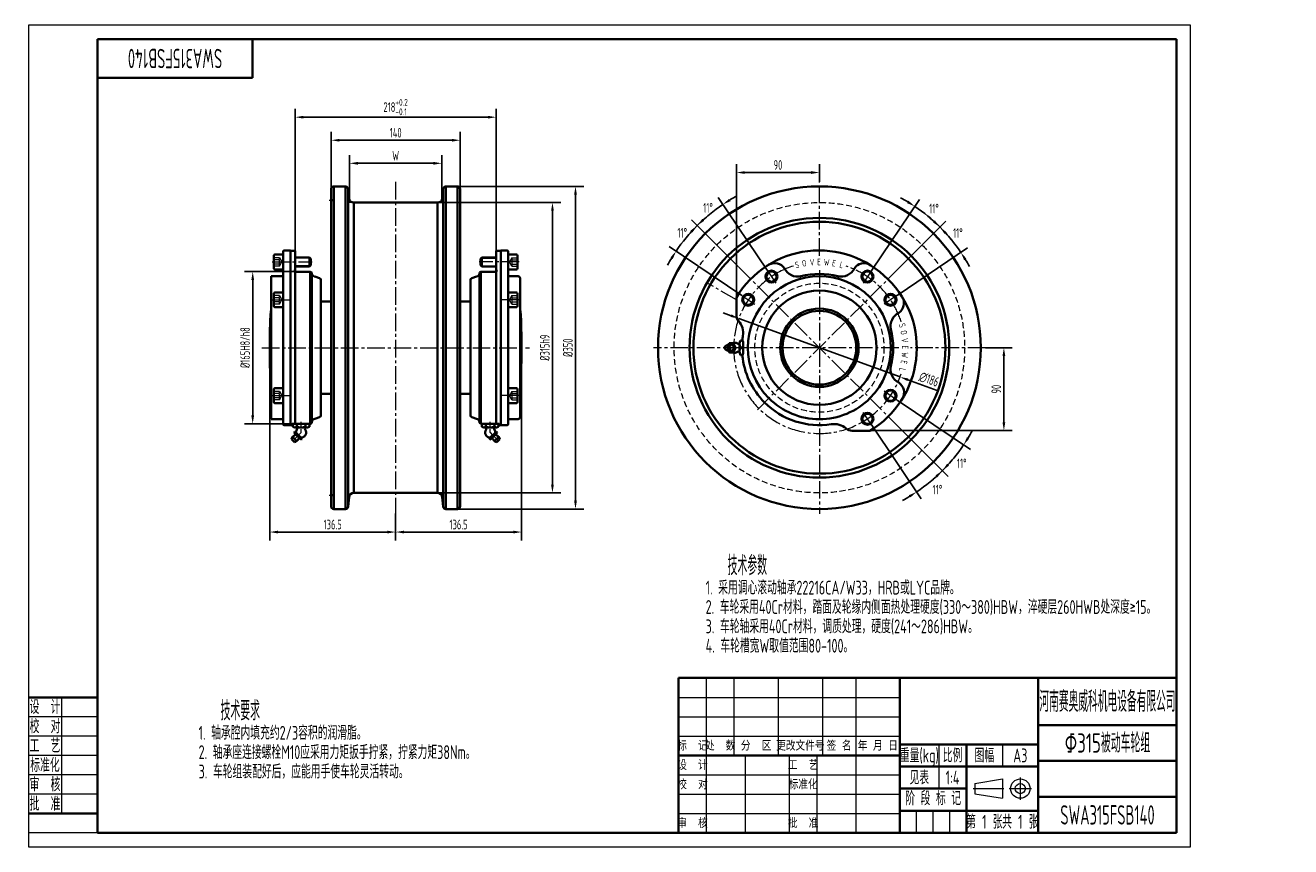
# Model space of a CAD drawing. Header units: millimetres. Extents: x -3 to 1369, y 0 to 891.
import ezdxf
from ezdxf.enums import TextEntityAlignment as Align

# ---------------------------------------------------------------- set-up
doc = ezdxf.new("R2010")
doc.units = ezdxf.units.MM
doc.linetypes.add('CENTER2', pattern=[28.575, 19.05, -3.175, 3.175, -3.175])
doc.linetypes.add('DASHED2', pattern=[9.525, 6.35, -3.175])
doc.layers.get('Defpoints').update_dxf_attribs({"lineweight": 18})
for name, color, linetype, lineweight in [('01.1', 1, 'Continuous', 18), ('01.2', 7, 'Continuous', 35), ('01.T', 3, 'Continuous', 18), ('02.1', 2, 'DASHED2', 18), ('04.1', 4, 'CENTER2', 18)]:
    doc.layers.add(name, color=color, linetype=linetype, lineweight=lineweight)
doc.styles.get("Standard").update_dxf_attribs({"font": 'isocp.shx', "width": 0.707, "bigfont": 'gbcbig.shx'})
doc.dimstyles.new('Tech_3', dxfattribs={"dimscale": 3, "dimtxt": 3.5, "dimasz": 3, "dimexe": 3, "dimexo": 0, "dimgap": 1, "dimtad": 1, "dimdec": 3, "dimdsep": 46, "dimtxsty": 'Standard', "dimcen": 0, "dimclrd": 1, "dimclre": 1, "dimclrt": 3, "dimazin": 2, "dimtfac": 1, "dimtdec": 3, "dimtmove": 0, "dimatfit": 0, "dimfxl": 0, "dimarcsym": 0})
doc.dimstyles.new('Tech_3$2', dxfattribs={"dimscale": 3, "dimtxt": 3.5, "dimasz": 3, "dimexe": 3, "dimexo": 0, "dimgap": 1, "dimtad": 1, "dimtih": 1, "dimtoh": 1, "dimdec": 3, "dimdsep": 46, "dimtxsty": 'Standard', "dimcen": 0, "dimclrd": 1, "dimclre": 1, "dimclrt": 3, "dimazin": 2, "dimtfac": 1, "dimtdec": 3, "dimtmove": 0, "dimatfit": 0, "dimfxl": 0, "dimarcsym": 0})

# ---------------------------------------------------------------- blocks, each defined once
blk = doc.blocks.new('A$C378E2D00')
at = {"layer": '01.1'}
for p, q in [((0, 297), (0, 0)), ((420, 297), (0, 297)), ((420, 0), (420, 297)), ((12, 54), (12, 12)), ((25, 47), (0, 47)), ((25, 40), (0, 40)), ((25, 33), (0, 33)), ((25, 26), (0, 26)), ((25, 19), (0, 19)), ((25, 5), (0, 5)), ((0, 0), (420, 0))]:
    blk.add_line(p, q, dxfattribs=at)
at = {"layer": '01.2'}
for p, q in [((415, 292), (25, 292)), ((25, 292), (25, 5)), ((81, 292), (81, 278)), ((415, 5), (415, 292)), ((81, 278), (25, 278)), ((25, 54), (0, 54)), ((25, 12), (0, 12)), ((25, 5), (415, 5))]:
    blk.add_line(p, q, dxfattribs=at)
at = {"layer": '01.T', "width": 0.707}
for s, p in [('设  计', (6, 50.5)), ('校  对', (6, 43.5)), ('工  艺', (6, 36.5)), ('标准化', (6, 29.5)), ('审  核', (6, 22.5)), ('批  准', (6, 15.5))]:
    blk.add_text(s, height=5, dxfattribs=at).set_placement(p, align=Align.MIDDLE_CENTER)
blk = doc.blocks.new('A$C6AAB7862')
at = {"layer": '01.1'}
for p, q in [((-16.5, 1.83), (-6.5, 3.5)), ((-16.5, 1.83), (-16.5, -1.83)), ((-6.5, 3.5), (-6.5, -3.5)), ((-16.5, -1.83), (-6.5, -3.5))]:
    blk.add_line(p, q, dxfattribs=at)
for radius in [3.5, 1.83]:
    blk.add_circle((0, 0), radius, dxfattribs=at)
at = {"layer": '04.1'}
for p, q in [((-17, 0), (-6, 0)), ((-4, 0), (4, 0)), ((0, 4), (0, -4))]:
    blk.add_line(p, q, dxfattribs=at)
blk = doc.blocks.new('A$C4369553E')
at = {"layer": '01.1'}
for p, q in [((-170, 56), (-170, 28)), ((-160, 56), (-160, 28)), ((-144, 56), (-144, 28)), ((-128, 56), (-128, 28)), ((-116, 56), (-116, 0)), ((-180, 49), (-100, 49)), ((-180, 42), (-100, 42)), ((-180, 35), (-100, 35)), ((-170, 28), (-170, 0)), ((-156, 28), (-156, 0)), ((-140, 28), (-140, 0)), ((-130, 28), (-130, 0)), ((-86, 32), (-86, 16)), ((-63, 32), (-63, 24)), ((-180, 21), (-100, 21)), ((-180, 14), (-100, 14)), ((-180, 7), (-100, 7)), ((-94, 0), (-94, 8)), ((-88, 0), (-88, 8)), ((-82, 0), (-82, 8))]:
    blk.add_line(p, q, dxfattribs=at)
at = {"layer": '01.2'}
for p, q in [((-180, 56), (-180, 0)), ((-180, 56), (0, 56)), ((-100, 0), (-100, 56)), ((-50, 0), (-50, 56)), ((0, 56), (0, 0)), ((-50, 39), (0, 39)), ((-180, 28), (-100, 28)), ((-100, 32), (-50, 32)), ((-76, 0), (-76, 32)), ((-100, 24), (-50, 24)), ((-50, 26), (0, 26)), ((-100, 16), (-76, 16)), ((-50, 13), (0, 13)), ((-100, 8), (-50, 8)), ((-180, 0), (0, 0))]:
    blk.add_line(p, q, dxfattribs=at)
blk.add_blockref('A$C6AAB7862', (-56.5, 16), dxfattribs=at)
at = {"layer": '01.T'}
for s, height, width, p in [('河南赛奥威科机电设备有限公司', 7.5, 0.625, (-25, 47.5)), ('重量(kg)', 5, 0.707, (-93, 28)), ('比例', 5, 0.707, (-81, 28)), ('图幅', 5, 0.707, (-69.5, 28)), ('A3', 5, 0.707, (-56.5, 28)), ('阶 段 标 记', 5, 0.707, (-88, 12.5)), ('第   张', 5, 0.707, (-69.5, 4)), ('共   张', 5, 0.707, (-56.5, 4))]:
    blk.add_text(s, height=height, dxfattribs=dict(at, width=width)).set_placement(p, align=Align.MIDDLE_CENTER)
for s, p in [('标  记', (-175, 31.5)), ('处  数', (-165, 31.5)), ('分  区', (-152, 31.5)), ('更改文件号', (-136, 31.5)), ('签 名', (-122, 31.5)), ('年 月 日', (-108, 31.5)), ('设  计', (-175, 24.5)), ('工  艺', (-135, 24.5)), ('校  对', (-175, 17.5)), ('标准化', (-135, 17.5)), ('审  核', (-175, 3.5)), ('批  准', (-135, 3.5))]:
    blk.add_text(s, height=3.5, dxfattribs=at).set_placement(p, align=Align.MIDDLE_CENTER)
blk = doc.blocks.new('*D116')
at = {"layer": '01.1', "color": 1, "lineweight": -2}
for p, q in [((328.2, 713.3), (328.2, 775.3)), ((468.2, 713.3), (468.2, 775.3)), ((337.2, 766.3), (459.2, 766.3))]:
    blk.add_line(p, q, dxfattribs=at)
at = {"layer": '01.1', "color": 1}
for points in [[(337.2, 767.8), (337.2, 764.8), (328.2, 766.3)], [(459.2, 767.8), (459.2, 764.8), (468.2, 766.3)]]:
    blk.add_solid(points, dxfattribs=at)
at = {"layer": 'Defpoints', "color": 0}
for p in [(468.2, 766.3), (328.2, 713.3), (468.2, 713.3)]:
    blk.add_point(p, dxfattribs=at)
at = {"layer": '01.1', "color": 3, "insert": (398.2, 774.5), "char_height": 10.5, "attachment_point": 5}
blk.add_mtext('140', dxfattribs=at)
blk = doc.blocks.new('*D117')
at = {"layer": '01.1', "color": 1, "lineweight": -2}
for p, q in [((348.2, 698.8), (348.2, 750.3)), ((439.2, 741.3), (357.2, 741.3)), ((448.2, 698.8), (448.2, 750.3))]:
    blk.add_line(p, q, dxfattribs=at)
at = {"layer": '01.1', "color": 1}
for points in [[(357.2, 742.8), (357.2, 739.8), (348.2, 741.3)], [(439.2, 742.8), (439.2, 739.8), (448.2, 741.3)]]:
    blk.add_solid(points, dxfattribs=at)
at = {"layer": 'Defpoints', "color": 0}
for p in [(348.2, 741.3), (348.2, 698.8), (448.2, 698.8)]:
    blk.add_point(p, dxfattribs=at)
at = {"layer": '01.1', "color": 3, "insert": (398.2, 749.5), "char_height": 10.5, "attachment_point": 5}
blk.add_mtext('W', dxfattribs=at)
blk = doc.blocks.new('*D118')
at = {"layer": '01.1', "color": 1, "lineweight": -2}
for p, q in [((441.2, 698.8), (577.2, 698.8)), ((568.2, 689.8), (568.2, 392.8)), ((441.2, 383.8), (577.2, 383.8))]:
    blk.add_line(p, q, dxfattribs=at)
at = {"layer": '01.1', "color": 1}
for points in [[(566.7, 689.8), (569.7, 689.8), (568.2, 698.8)], [(566.7, 392.8), (569.7, 392.8), (568.2, 383.8)]]:
    blk.add_solid(points, dxfattribs=at)
at = {"layer": 'Defpoints', "color": 0}
for p in [(441.2, 698.8), (441.2, 383.8), (568.2, 383.8)]:
    blk.add_point(p, dxfattribs=at)
at = {"layer": '01.1', "color": 3, "insert": (559.9, 541.3), "char_height": 10.5, "attachment_point": 5, "rotation": 90}
blk.add_mtext('%%c315h9', dxfattribs=at)
blk = doc.blocks.new('*D119')
at = {"layer": '01.1', "color": 1, "lineweight": -2}
for p, q in [((462.7, 716.3), (602.2, 716.3)), ((593.2, 375.3), (593.2, 707.3)), ((462.7, 366.3), (602.2, 366.3))]:
    blk.add_line(p, q, dxfattribs=at)
at = {"layer": '01.1', "color": 1}
for points in [[(591.7, 707.3), (594.7, 707.3), (593.2, 716.3)], [(591.7, 375.3), (594.7, 375.3), (593.2, 366.3)]]:
    blk.add_solid(points, dxfattribs=at)
at = {"layer": 'Defpoints', "color": 0}
for p in [(462.7, 716.3), (593.2, 716.3), (462.7, 366.3)]:
    blk.add_point(p, dxfattribs=at)
at = {"layer": '01.1', "color": 3, "insert": (584.9, 541.3), "char_height": 10.5, "attachment_point": 5, "rotation": 90}
blk.add_mtext('%%c350', dxfattribs=at)
blk = doc.blocks.new('*D120')
at = {"layer": '01.1', "color": 1, "lineweight": -2}
for p, q in [((289.2, 646.3), (289.2, 800.3)), ((507.2, 646.3), (507.2, 800.3)), ((498.2, 791.3), (298.2, 791.3))]:
    blk.add_line(p, q, dxfattribs=at)
at = {"layer": '01.1', "color": 1}
for points in [[(298.2, 792.8), (298.2, 789.8), (289.2, 791.3)], [(498.2, 792.8), (498.2, 789.8), (507.2, 791.3)]]:
    blk.add_solid(points, dxfattribs=at)
at = {"layer": 'Defpoints', "color": 0}
for p in [(289.2, 791.3), (289.2, 646.3), (507.2, 646.3)]:
    blk.add_point(p, dxfattribs=at)
at = {"layer": '01.1', "color": 3, "insert": (398.2, 802.3), "char_height": 10.5, "attachment_point": 5}
blk.add_mtext('\\A1;218{\\H0.7x;\\S+0.2^ -0.1;}', dxfattribs=at)
blk = doc.blocks.new('*D121')
at = {"layer": '01.1', "color": 1, "lineweight": -2}
for p, q in [((289.2, 623.8), (234.2, 623.8)), ((243.2, 614.8), (243.2, 467.8)), ((287.7, 458.8), (234.2, 458.8))]:
    blk.add_line(p, q, dxfattribs=at)
at = {"layer": '01.1', "color": 1}
for points in [[(241.7, 614.8), (244.7, 614.8), (243.2, 623.8)], [(241.7, 467.8), (244.7, 467.8), (243.2, 458.8)]]:
    blk.add_solid(points, dxfattribs=at)
at = {"layer": 'Defpoints', "color": 0}
for p in [(289.2, 623.8), (243.2, 458.8), (287.7, 458.8)]:
    blk.add_point(p, dxfattribs=at)
at = {"layer": '01.1', "color": 3, "insert": (234.9, 541.3), "char_height": 10.5, "attachment_point": 5, "rotation": 90}
blk.add_mtext('%%c165H8/h8', dxfattribs=at)
blk = doc.blocks.new('*D122')
at = {"layer": '01.1', "color": 1, "lineweight": -2}
for p, q in [((261.7, 541.3), (261.7, 332.3)), ((398.2, 361.3), (398.2, 332.3)), ((270.7, 341.3), (389.2, 341.3))]:
    blk.add_line(p, q, dxfattribs=at)
at = {"layer": '01.1', "color": 1}
for points in [[(270.7, 342.8), (270.7, 339.8), (261.7, 341.3)], [(389.2, 342.8), (389.2, 339.8), (398.2, 341.3)]]:
    blk.add_solid(points, dxfattribs=at)
at = {"layer": 'Defpoints', "color": 0}
for p in [(261.7, 541.3), (398.2, 361.3), (398.2, 341.3)]:
    blk.add_point(p, dxfattribs=at)
at = {"layer": '01.1', "color": 3, "insert": (329.9, 349.5), "char_height": 10.5, "attachment_point": 5}
blk.add_mtext('136.5', dxfattribs=at)
blk = doc.blocks.new('*D123')
at = {"layer": '01.1', "color": 1, "lineweight": -2}
for p, q in [((534.7, 541.3), (534.7, 332.3)), ((398.2, 361.3), (398.2, 332.3)), ((407.2, 341.3), (525.7, 341.3))]:
    blk.add_line(p, q, dxfattribs=at)
at = {"layer": '01.1', "color": 1}
for points in [[(407.2, 342.8), (407.2, 339.8), (398.2, 341.3)], [(525.7, 342.8), (525.7, 339.8), (534.7, 341.3)]]:
    blk.add_solid(points, dxfattribs=at)
at = {"layer": 'Defpoints', "color": 0}
for p in [(534.7, 541.3), (398.2, 361.3), (534.7, 341.3)]:
    blk.add_point(p, dxfattribs=at)
at = {"layer": '01.1', "color": 3, "insert": (466.4, 349.5), "char_height": 10.5, "attachment_point": 5}
blk.add_mtext('136.5', dxfattribs=at)
blk = doc.blocks.new('*D124')
at = {"layer": '01.1', "color": 1, "lineweight": -2}
for p, q in [((945.3, 628.9), (994.8, 678.4)), ((941.8, 598), (1018.4, 649.7))]:
    blk.add_line(p, q, dxfattribs=at)
for start, end in [(47.7889, 50.5778), (34, 45), (28.4222, 31.2111)]:
    blk.add_arc((857.7, 541.3), 184.9, start, end, dxfattribs=at)
at = {"layer": '01.1', "color": 1}
for points in [[(982.9, 679.3), (980.9, 677.1), (988.4, 672)], [(1014.5, 636.3), (1017.1, 637.9), (1011, 644.7)]]:
    blk.add_solid(points, dxfattribs=at)
at = {"layer": 'Defpoints', "color": 0}
for p in [(1004, 654.2), (945.3, 628.9), (941.8, 598), (927.7, 588.5), (770, 453.6)]:
    blk.add_point(p, dxfattribs=at)
at = {"layer": '01.1', "color": 3, "insert": (1007.8, 665.7), "char_height": 10.5, "attachment_point": 5}
blk.add_mtext('11°', dxfattribs=at)
blk = doc.blocks.new('*D125')
at = {"layer": '01.1', "color": 1, "lineweight": -2}
for p, q in [((914.4, 625.4), (966.1, 702)), ((945.3, 628.9), (994.8, 678.4))]:
    blk.add_line(p, q, dxfattribs=at)
for start, end in [(58.7889, 61.5778), (45, 56), (39.4222, 42.2111)]:
    blk.add_arc((857.7, 541.3), 184.9, start, end, dxfattribs=at)
at = {"layer": '01.1', "color": 1}
for points in [[(954.3, 700.7), (952.7, 698.1), (961.1, 694.6)], [(993.5, 664.5), (995.7, 666.5), (988.4, 672)]]:
    blk.add_solid(points, dxfattribs=at)
at = {"layer": 'Defpoints', "color": 0}
for p in [(979.8, 680.1), (914.4, 625.4), (945.3, 628.9), (904.9, 611.3), (770, 453.6)]:
    blk.add_point(p, dxfattribs=at)
at = {"layer": '01.1', "color": 3, "insert": (981.9, 692.2), "char_height": 10.5, "attachment_point": 5}
blk.add_mtext('11°', dxfattribs=at)
blk = doc.blocks.new('*D126')
at = {"layer": '01.1', "color": 1, "lineweight": -2}
for p, q in [((941.8, 484.5), (1021.5, 430.8)), ((945.3, 453.6), (997.4, 401.5))]:
    blk.add_line(p, q, dxfattribs=at)
for start, end in [(328.7345, 331.469), (315, 326), (309.531, 312.2655)]:
    blk.add_arc((857.7, 541.3), 188.6, start, end, dxfattribs=at)
at = {"layer": '01.1', "color": 1}
for points in [[(1020.1, 442.6), (1017.6, 444.2), (1014, 435.8)], [(983.5, 402.8), (985.5, 400.6), (991, 407.9)]]:
    blk.add_solid(points, dxfattribs=at)
at = {"layer": 'Defpoints', "color": 0}
for p in [(770, 628.9), (927.7, 494), (941.8, 484.5), (945.3, 453.6), (999.3, 416.7)]:
    blk.add_point(p, dxfattribs=at)
at = {"layer": '01.1', "color": 3, "insert": (1012, 415.8), "char_height": 10.5, "attachment_point": 5}
blk.add_mtext('11°', dxfattribs=at)
blk = doc.blocks.new('*D127')
at = {"layer": '01.1', "color": 1, "lineweight": -2}
for p, q in [((914.4, 457.1), (968.1, 377.4)), ((945.3, 453.6), (997.4, 401.5))]:
    blk.add_line(p, q, dxfattribs=at)
for start, end in [(317.7345, 320.469), (304, 315), (298.531, 301.2655)]:
    blk.add_arc((857.7, 541.3), 188.6, start, end, dxfattribs=at)
at = {"layer": '01.1', "color": 1}
for points in [[(998.3, 413.4), (996.1, 415.4), (991, 407.9)], [(954.7, 381.3), (956.3, 378.8), (963.1, 384.9)]]:
    blk.add_solid(points, dxfattribs=at)
at = {"layer": 'Defpoints', "color": 0}
for p in [(770, 628.9), (904.9, 471.2), (914.4, 457.1), (945.3, 453.6), (972.9, 392)]:
    blk.add_point(p, dxfattribs=at)
at = {"layer": '01.1', "color": 3, "insert": (985.6, 387.3), "char_height": 10.5, "attachment_point": 5}
blk.add_mtext('11°', dxfattribs=at)
blk = doc.blocks.new('*D128')
at = {"layer": '01.1', "color": 1, "lineweight": -2}
for p, q in [((800.9, 625.4), (747.8, 704.1)), ((770, 628.9), (718.8, 680.1))]:
    blk.add_line(p, q, dxfattribs=at)
for start, end in [(118.4957, 121.2478), (124, 135), (137.7522, 140.5043)]:
    blk.add_arc((857.7, 541.3), 187.4, start, end, dxfattribs=at)
at = {"layer": '01.1', "color": 1}
for points in [[(761.3, 700.2), (759.6, 702.7), (752.9, 696.6)], [(717.9, 668.3), (720, 666.2), (725.2, 673.8)]]:
    blk.add_solid(points, dxfattribs=at)
at = {"layer": 'Defpoints', "color": 0}
for p in [(733.9, 682), (770, 628.9), (800.9, 625.4), (810.4, 611.3), (945.3, 453.6)]:
    blk.add_point(p, dxfattribs=at)
at = {"layer": '01.1', "color": 3, "insert": (736.9, 693), "char_height": 10.5, "attachment_point": 5}
blk.add_mtext('11°', dxfattribs=at)
blk = doc.blocks.new('*D129')
at = {"layer": '01.1', "color": 1, "lineweight": -2}
for p, q in [((770, 628.9), (718.8, 680.1)), ((773.5, 598), (694.8, 651.1))]:
    blk.add_line(p, q, dxfattribs=at)
for start, end in [(135, 146), (129.4957, 132.2478), (148.7522, 151.5043)]:
    blk.add_arc((857.7, 541.3), 187.4, start, end, dxfattribs=at)
at = {"layer": '01.1', "color": 1}
for points in [[(732.7, 678.9), (730.6, 681), (725.2, 673.8)], [(696.2, 639.3), (698.7, 637.6), (702.3, 646)]]:
    blk.add_solid(points, dxfattribs=at)
at = {"layer": 'Defpoints', "color": 0}
for p in [(709.3, 655.8), (770, 628.9), (773.5, 598), (787.6, 588.5), (945.3, 453.6)]:
    blk.add_point(p, dxfattribs=at)
at = {"layer": '01.1', "color": 3, "insert": (708.9, 665.9), "char_height": 10.5, "attachment_point": 5}
blk.add_mtext('11°', dxfattribs=at)
blk = doc.blocks.new('*D130')
at = {"layer": '01.1', "color": 1, "lineweight": -2}
for p, q in [((761.8, 576), (753.3, 579.1)), ((770.2, 573), (945.1, 509.5)), ((953.5, 506.5), (985.4, 494.9))]:
    blk.add_line(p, q, dxfattribs=at)
at = {"layer": '01.1', "color": 1}
for points in [[(762.3, 577.4), (761.3, 574.6), (770.2, 573)], [(954, 507.9), (953, 505.1), (945.1, 509.5)]]:
    blk.add_solid(points, dxfattribs=at)
at = {"layer": 'Defpoints', "color": 0}
for p in [(770.2, 573), (945.1, 509.5)]:
    blk.add_point(p, dxfattribs=at)
at = {"layer": '01.1', "color": 3, "insert": (976.5, 506.9), "char_height": 10.5, "attachment_point": 5, "rotation": 340.0605}
blk.add_mtext('∅186', dxfattribs=at)
blk = doc.blocks.new('A$C768E7053')
at = {"layer": '01.1'}
for p, q in [((-50.5, 162), (-50, 157.5)), ((-45.5, 157.5), (-50, 157.5)), ((45.5, 157.5), (50, 157.5)), ((50.5, 162), (50, 157.5)), ((-92.7, 97.2), (-109, 97.2)), ((92.7, 97.2), (109, 97.2)), ((-92.7, 88.8), (-109, 88.8)), ((92.7, 88.8), (109, 88.8))]:
    blk.add_line(p, q, dxfattribs=at)
at = {"layer": '01.2'}
for p, q in [((-70, 172), (-70, -172)), ((-54.5, 175), (-67, 175)), ((-67, 175), (-67, -175)), ((-54.5, 175), (-54.5, -175)), ((-50.5, 162), (-51.6, 172.3)), ((-51.6, 172.3), (-51.6, -172.3)), ((50.5, 162), (51.6, 172.3)), ((51.6, 172.3), (51.6, -172.3)), ((54.5, 175), (67, 175)), ((54.5, 175), (54.5, -175)), ((67, 175), (67, -175)), ((70, -172), (70, 172)), ((-68.5, 160), (-70, 160.9)), ((-68.5, 160), (-70, 159.1)), ((45.5, 157.5), (-45.5, 157.5)), ((-45.5, 157.5), (-45.5, -157.5)), ((45.5, 157.5), (45.5, -157.5)), ((-132, 100), (-132, 86)), ((-131, 101), (-122, 101)), ((-122, 104.5), (-122, -83)), ((-122, 101), (-122, 85)), ((-114, 105.5), (-121, 105.5)), ((-114, -84), (-114, 105.5)), ((-109, 105), (-113.5, 105)), ((-109, 105), (-109, -82.5)), ((-109, 98), (-93.5, 98)), ((-92, 96.5), (-93.5, 98)), ((-93.5, 98), (-93.5, 88)), ((-92, 96.5), (-92, 89.5)), ((92, 96.5), (93.5, 98)), ((92, 96.5), (92, 89.5)), ((93.5, 98), (93.5, 88)), ((109, 98), (93.5, 98)), ((109, 105), (109, -82.5)), ((109, 105), (113.5, 105)), ((114, 105.5), (121, 105.5)), ((114, 105.5), (114, -84)), ((122, 104.5), (122, -83)), ((131, 101), (122, 101)), ((122, 101), (122, 85)), ((132, 100), (132, 86)), ((-131, 85), (-122, 85)), ((-109.7, 83.7), (-109, 84.9)), ((-109, 88), (-93.5, 88)), ((-92.5, 82.5), (-109, 82.5)), ((-93.5, 88), (-92, 89.5)), ((-92.5, 82.5), (-91, 81.6)), ((-92.5, 82.5), (-92.5, -82.5)), ((92.5, 82.5), (91, 81.6)), ((93.5, 88), (92, 89.5)), ((92.5, 82.5), (109, 82.5)), ((92.5, 82.5), (92.5, -82.5)), ((109, 88), (93.5, 88)), ((109.7, 83.7), (109, 84.9)), ((131, 85), (122, 85)), ((-135, -77.5), (-135, 77.5)), ((-123, 77.5), (-135, 77.5)), ((-91, 81.6), (-91, -81.6)), ((-82.5, 75.4), (-87.6, 77.1)), ((-81, 73.5), (-81, -73.5)), ((81, 73.5), (81, -73.5)), ((81, 73.5), (81, -73.5)), ((82.5, 75.4), (87.6, 77.1)), ((91, 81.6), (91, -81.6)), ((123, 77.5), (133, 77.5)), ((135, -75.5), (135, 75.5)), ((-132, 59), (-132, 45)), ((-131, 60), (-122, 60)), ((-122, 60), (-122, 44)), ((122, 60), (122, 44)), ((131, 60), (122, 60)), ((132, 59), (132, 45)), ((-131, 44), (-122, 44)), ((-81, 50), (-70, 50)), ((81, 50), (70, 50)), ((131, 44), (122, 44)), ((-135, 40), (-135.5, 40)), ((135, 40), (135.5, 40)), ((-135, -40), (-135.5, -40)), ((135, -40), (135.5, -40)), ((-132, -45), (-132, -59)), ((-131, -44), (-122, -44)), ((-122, -44), (-122, -60)), ((-81, -50), (-70, -50)), ((81, -50), (70, -50)), ((131, -44), (122, -44)), ((122, -44), (122, -60)), ((132, -45), (132, -59)), ((-131, -60), (-122, -60)), ((131, -60), (122, -60)), ((-123, -77.5), (-135, -77.5)), ((-92.5, -82.5), (-91, -81.6)), ((-82.5, -75.4), (-87.6, -77.1)), ((82.5, -75.4), (87.6, -77.1)), ((92.5, -82.5), (91, -81.6)), ((123, -77.5), (133, -77.5)), ((-112.5, -84), (-121, -84)), ((-112.5, -84), (-112.5, -83)), ((-92.5, -82.5), (-112, -82.5)), ((-109.3, -82.5), (-111.5, -83.1)), ((-111.5, -85.9), (-111.5, -83.1)), ((-109.3, -86.5), (-111.5, -85.9)), ((-109.6, -91.1), (-110.2, -91.6)), ((-109.4, -92.9), (-110.2, -91.6)), ((-108.4, -91.8), (-109.6, -91.1)), ((-109.4, -92.9), (-103.4, -98.9)), ((-95.7, -82.5), (-109.3, -82.5)), ((-95.7, -86.5), (-109.3, -86.5)), ((-108.4, -91.8), (-102.3, -97.9)), ((-107.7, -93.1), (-108.1, -93.5)), ((-107.1, -83.2), (-107.1, -85.8)), ((-97.9, -85.8), (-97.9, -83.2)), ((-95.7, -82.5), (-93.5, -83.1)), ((-95.7, -86.5), (-93.5, -85.9)), ((-93.5, -85.9), (-93.5, -83.1)), ((92.5, -82.5), (112, -82.5)), ((95.7, -82.5), (93.5, -83.1)), ((93.5, -85.9), (93.5, -83.1)), ((95.7, -86.5), (93.5, -85.9)), ((95.7, -82.5), (109.3, -82.5)), ((95.7, -86.5), (109.3, -86.5)), ((97.9, -85.8), (97.9, -83.2)), ((108.4, -91.8), (102.3, -97.9)), ((109.4, -92.9), (103.4, -98.9)), ((107.1, -83.2), (107.1, -85.8)), ((107.7, -93.1), (108.1, -93.5)), ((108.4, -91.8), (109.6, -91.1)), ((109.3, -82.5), (111.5, -83.1)), ((109.3, -86.5), (111.5, -85.9)), ((109.4, -92.9), (110.2, -91.6)), ((109.6, -91.1), (110.2, -91.6)), ((111.5, -85.9), (111.5, -83.1)), ((112.5, -84), (112.5, -83)), ((112.5, -84), (121, -84)), ((-113, -99.1), (-112.7, -98.1)), ((-109.6, -102.5), (-113, -99.1)), ((-107.2, -101.4), (-111.9, -96.7)), ((-109.6, -102.5), (-108.6, -102.2)), ((-103.6, -97.2), (-104, -97.6)), ((-103.4, -98.9), (-102.1, -99.7)), ((-102.3, -97.9), (-101.6, -99.1)), ((-101.6, -99.1), (-102.1, -99.7)), ((102.3, -97.9), (101.6, -99.1)), ((101.6, -99.1), (102.1, -99.7)), ((103.4, -98.9), (102.1, -99.7)), ((103.6, -97.2), (104, -97.6)), ((107.2, -101.4), (111.9, -96.7)), ((109.6, -102.5), (108.6, -102.2)), ((109.6, -102.5), (113, -99.1)), ((113, -99.1), (112.7, -98.1)), ((-68.5, -160), (-70, -159.1)), ((-68.5, -160), (-70, -160.9)), ((-50.5, -162), (-51.6, -172.3)), ((45.5, -157.5), (-45.5, -157.5)), ((50.5, -162), (51.6, -172.3)), ((-54.5, -175), (-67, -175)), ((54.5, -175), (67, -175))]:
    blk.add_line(p, q, dxfattribs=at)
for centre, radius, start, end in [((-67, 172), 3, 90, 180), ((-54.5, 172), 3, 6, 90), ((54.5, 172), 3, 90, 174), ((67, 172), 3, 0, 90), ((-45.5, 162.5), 5, 186, 270), ((45.5, 162.5), 5, 270, 354), ((-131, 100), 1, 90, 180), ((-121, 104.5), 1, 90, 180), ((-113.5, 105.5), 0.5, 180, 270), ((113.5, 105.5), 0.5, 270, 0), ((121, 104.5), 1, 0, 90), ((131, 100), 1, 0, 90), ((-131, 86), 1, 180, 270), ((-109, 83.3), 0.8, 150, 270), ((109, 83.3), 0.8, 270, 30), ((131, 86), 1, 270, 0), ((-123, 78.5), 1, 270, 0), ((-85.6, 82.5), 5.84, 201.7922, 249.3693), ((-83, 73.5), 2, 0, 75), ((83, 73.5), 2, 105, 180), ((85.6, 82.5), 5.84, 290.6307, 338.2078), ((123, 78.5), 1, 180, 270), ((133, 75.5), 2, 0, 90), ((-131, 59), 1, 90, 180), ((131, 59), 1, 0, 90), ((-131, 45), 1, 180, 270), ((131, 45), 1, 270, 0), ((664, 0), 800.5, 177.1358, 182.8642), ((-664, 0), 800.5, 357.1358, 2.8642), ((-131, -45), 1, 90, 180), ((131, -45), 1, 0, 90), ((-131, -59), 1, 180, 270), ((131, -59), 1, 270, 0), ((-123, -78.5), 1, 0, 90), ((-85.6, -82.5), 5.84, 110.6307, 158.2078), ((-83, -73.5), 2, 285, 360), ((83, -73.5), 2, 180, 255), ((85.6, -82.5), 5.84, 21.7922, 69.3693), ((123, -78.5), 1, 90, 180), ((133, -75.5), 2, 270, 0), ((-121, -83), 1, 180, 270), ((-112, -83), 0.5, 90, 180), ((-113.2, -91.4), 5.17, 295.2197, 332.964), ((-107.8, -91.2), 2.31, 225, 262.4044), ((-109.3, -86.2), 3.66, 53.2387, 90), ((-109.3, -82.8), 3.66, 270, 306.7613), ((-110, -93.4), 2.31, 7.5956, 45), ((-108.2, -88), 1.5, 325.1501, 90), ((-100, -89.5), 9, 206.2917, 243.7083), ((-102.5, -92), 5.5, 145.1501, 181.6582), ((-111.7, -101.2), 9, 26.2917, 63.7083), ((-102.5, -97.5), 15, 72.0661, 107.9339), ((-102.5, -71.5), 15, 252.0661, 287.9339), ((-102.5, -92), 5.5, 268.3418, 34.8499), ((-96.8, -88), 1.5, 90, 214.8499), ((-95.7, -86.2), 3.66, 90, 126.7613), ((-95.7, -82.8), 3.66, 233.2387, 270), ((95.7, -86.2), 3.66, 53.2387, 90), ((95.7, -82.8), 3.66, 270, 306.7613), ((96.8, -88), 1.5, 325.1501, 90), ((102.5, -92), 5.5, 145.1501, 271.6582), ((102.5, -97.5), 15, 72.0661, 107.9339), ((102.5, -71.5), 15, 252.0661, 287.9339), ((111.7, -101.2), 9, 116.2917, 153.7083), ((100, -89.5), 9, 296.2917, 333.7083), ((108.2, -88), 1.5, 90, 214.8499), ((102.5, -92), 5.5, 358.3418, 34.8499), ((109.3, -86.2), 3.66, 90, 126.7613), ((109.3, -82.8), 3.66, 233.2387, 270), ((110, -93.4), 2.31, 135, 172.4044), ((107.8, -91.2), 2.31, 277.5956, 315), ((113.2, -91.4), 5.17, 207.036, 244.7803), ((112, -83), 0.5, 0, 90), ((121, -83), 1, 270, 0), ((-109.5, -99), 3.3, 115.2197, 162.5), ((-109.5, -99), 3.3, 287.5, 334.7803), ((-101.9, -102.7), 5.17, 117.036, 154.7803), ((-101.7, -97.3), 2.31, 187.5956, 225), ((-103.9, -99.5), 2.31, 45, 82.4044), ((103.9, -99.5), 2.31, 97.5956, 135), ((101.7, -97.3), 2.31, 315, 352.4044), ((101.9, -102.7), 5.17, 25.2197, 62.964), ((109.5, -99), 3.3, 205.2197, 252.5), ((109.5, -99), 3.3, 17.5, 64.7803), ((-45.5, -162.5), 5, 90, 174), ((45.5, -162.5), 5, 6, 90), ((-67, -172), 3, 180, 270), ((-54.5, -172), 3, 270, 354), ((54.5, -172), 3, 186, 270), ((67, -172), 3, 270, 360)]:
    blk.add_arc(centre, radius, start, end, dxfattribs=at)
at = {"layer": '02.1'}
for p, q in [((-126, 97.6), (-132, 97.6)), ((-126, 97.6), (-123.4, 93)), ((126, 97.6), (123.4, 93)), ((126, 97.6), (132, 97.6)), ((-126.2, 95.3), (-132, 95.3)), ((-126.2, 90.7), (-132, 90.7)), ((-126, 88.4), (-132, 88.4)), ((-126, 88.4), (-123.4, 93)), ((126, 88.4), (123.4, 93)), ((126, 88.4), (132, 88.4)), ((126.2, 95.3), (132, 95.3)), ((126.2, 90.7), (132, 90.7)), ((-126, 56.6), (-132, 56.6)), ((-126, 56.6), (-123.4, 52)), ((126, 56.6), (123.4, 52)), ((126, 56.6), (132, 56.6)), ((-126.2, 54.3), (-132, 54.3)), ((-126.2, 49.7), (-132, 49.7)), ((-126, 47.4), (-132, 47.4)), ((-126, 47.4), (-123.4, 52)), ((126, 47.4), (123.4, 52)), ((126, 47.4), (132, 47.4)), ((126.2, 54.3), (132, 54.3)), ((126.2, 49.7), (132, 49.7)), ((-126, -47.4), (-132, -47.4)), ((-126.2, -49.7), (-132, -49.7)), ((-126.2, -54.3), (-132, -54.3)), ((-126, -47.4), (-123.4, -52)), ((-126, -56.6), (-123.4, -52)), ((126, -47.4), (123.4, -52)), ((126, -56.6), (123.4, -52)), ((126, -47.4), (132, -47.4)), ((126.2, -49.7), (132, -49.7)), ((126.2, -54.3), (132, -54.3)), ((-126, -56.6), (-132, -56.6)), ((126, -56.6), (132, -56.6))]:
    blk.add_line(p, q, dxfattribs=at)
for centre, start, end in [((-141, 97.6), 351.2282, 360), ((141, 97.6), 180, 188.7718), ((-141, 93), 351.2282, 8.7718), ((-141, 88.4), 0, 8.7718), ((141, 93), 171.2282, 188.7718), ((141, 88.4), 171.2282, 180), ((-141, 56.6), 351.2282, 360), ((141, 56.6), 180, 188.7718), ((-141, 52), 351.2282, 8.7718), ((-141, 47.4), 0, 8.7718), ((141, 52), 171.2282, 188.7718), ((141, 47.4), 171.2282, 180), ((-141, -47.4), 351.2282, 360), ((-141, -52), 351.2282, 8.7718), ((-141, -56.6), 0, 8.7718), ((141, -47.4), 180, 188.7718), ((141, -52), 171.2282, 188.7718), ((141, -56.6), 171.2282, 180)]:
    blk.add_arc(centre, 15, start, end, dxfattribs=at)
at = {"layer": '04.1'}
for p, q in [((0, 180), (0, -180)), ((-72, 160), (-66.5, 160)), ((-134, 93), (-90.5, 93)), ((134, 93), (90.5, 93)), ((-134, 52), (-112, 52)), ((134, 52), (112, 52)), ((-145, 0), (145, 0)), ((-134, -52), (-112, -52)), ((134, -52), (112, -52)), ((-72, -160), (-66.5, -160))]:
    blk.add_line(p, q, dxfattribs=at)
at = {"layer": '04.1', "ltscale": 0.2}
for p, q in [((-102.5, -92), (-102.5, -80.5)), ((102.5, -92), (102.5, -80.5)), ((-102.5, -92), (-112, -101.5)), ((102.5, -92), (112, -101.5))]:
    blk.add_line(p, q, dxfattribs=at)
blk = doc.blocks.new('A$C47130CD4')
at = {"layer": '01.2'}
for p, q in [((-90, 35.5), (-90, 54.6)), ((-97.9, 4.7), (-98.5, 3.2)), ((-94.3, 5), (-97.5, 5)), ((-94.3, 5), (-93.8, 5)), ((-93.5, 4.9), (-93.9, 4.8)), ((-91.7, 0.2), (-93.9, 4.7)), ((-91.1, 0.2), (-93.3, 4.7)), ((-86.5, 5), (-86.5, -5)), ((-83.3, 8), (-85.7, 8)), ((-82.5, 5), (-82.5, -5)), ((-98.5, -3.2), (-97.9, -4.8)), ((-97.5, -5), (-94.3, -5)), ((-94.3, -5), (-93.8, -5)), ((-93.9, -4.8), (-91.7, -0.3)), ((-93.5, -4.9), (-93.9, -4.8)), ((-93.3, -4.8), (-91.1, -0.3)), ((-91.6, 0), (-91.1, 0)), ((-85.7, 0), (-83.3, 0)), ((-83.3, -8), (-85.7, -8)), ((35.5, -90), (54.6, -90))]:
    blk.add_line(p, q, dxfattribs=at)
for centre, radius in [((0, 0), 175), ((0, 0), 140.8), ((0, 0), 136.6), ((-52, 77.1), 6.5), ((-52, 77.1), 5.5), ((52, 77.1), 6.5), ((52, 77.1), 5.5), ((-77.1, 52), 6.5), ((-77.1, 52), 5.5), ((0, 0), 62), ((77.1, 52), 6.5), ((77.1, 52), 5.5), ((0, 0), 42.5), ((0, 0), 40), ((77.1, -52), 6.5), ((77.1, -52), 5.5), ((52, -77.1), 6.5), ((52, -77.1), 5.5)]:
    blk.add_circle(centre, radius, dxfattribs=at)
for centre, radius, start, end in [((-0.2, 0.8), 104.7, 44.619, 149.0556), ((-48.6, 78.7), 13, 34.1316, 118.1096), ((-23.2, 93.7), 16.6, 207.7456, 281.1243), ((23.2, 93.7), 16.6, 258.8757, 332.2544), ((48.4, 79.1), 12.6, 60.2794, 146.5339), ((0, 0), 77.5, 45, 135), ((0, 0), 80, 75.5186, 104.4814), ((1, -0.3), 104.6, 300.8845, 45.4691), ((0, 0), 77.5, 135, 225), ((0, 0), 77.5, 315, 45), ((79.1, 48.4), 12.6, 303.4661, 29.7206), ((-80, 35.5), 10, 180, 220.6478), ((-102.8, 16), 20, 351.1501, 40.6478), ((93.7, 23.2), 16.6, 117.7456, 191.1243), ((0, 0), 80, 345.5186, 14.4814), ((-97.5, 4.5), 0.5, 90, 150), ((-92, 0), 5.5, 55.1501, 114.62), ((-94.3, 4.5), 0.5, 30, 90), ((-93.8, 4.5), 0.5, 30, 90), ((-92.1, 0), 0.5, 330, 30), ((-91.6, 0), 0.5, 330, 30), ((-88, 5.7), 1.5, 235.1501, 360), ((-76.5, 4), 10, 156.4218, 203.5782), ((0, 0), 84, 171.1501, 174.535), ((-92.5, 4), 10, 336.4218, 23.5782), ((-97.5, -4.5), 0.5, 210, 270), ((-92, 0), 5.5, 245.38, 304.8499), ((-94.3, -4.5), 0.5, 270, 330), ((-93.8, -4.5), 0.5, 270, 330), ((-88, -5.7), 1.5, 0, 124.8499), ((-76.5, -4), 10, 156.4218, 203.5782), ((0, 0), 84, 185.465, 225), ((-92.5, -4), 10, 336.4218, 23.5782), ((93.7, -23.2), 16.6, 168.8757, 242.2544), ((78.7, -48.7), 13.1, 332.1672, 55.754), ((0, 0), 77.5, 225, 315), ((0, 0), 84, 225, 278.8499), ((16, -102.8), 20, 49.3522, 98.8499), ((35.5, -80), 10, 229.3522, 270)]:
    blk.add_arc(centre, radius, start, end, dxfattribs=at)
blk.add_ellipse((-100.8, 0), major_axis=(0, -2.4), ratio=0.707107, dxfattribs=at)
for centre, major_axis, ratio, start_param, end_param in [((-99, 0), (0, -3.3), 0.707107, 6.324383, 9.38358), ((-95.9, 0), (0, 3.55), 0.79621, 2.509975, 6.914803)]:
    blk.add_ellipse(centre, major_axis=major_axis, ratio=ratio, start_param=start_param, end_param=end_param, dxfattribs=at)
for points in [[(-101.1, 2.4), (-98.9, 3.3), (-97.2, 2.8), (-96.1, 3), (-95.3, 3.5)], [(-101.1, -2.4), (-98.9, -3.3), (-97.2, -2.8), (-96.1, -3), (-95.3, -3.5)]]:
    blk.add_spline(points, degree=3, dxfattribs=at)
at = {"layer": '02.1'}
for radius in [157.5, 70]:
    blk.add_circle((0, 0), radius, dxfattribs=at)
at = {"layer": '04.1'}
for p, q in [((0, 99.8), (0, 180)), ((87.7, -87.7), (-87.7, 87.7)), ((87.7, 87.7), (-69.3, -69.3)), ((-56.8, 84.1), (-47.3, 70.1)), ((0, 84), (0, -180)), ((56.8, 84.1), (47.3, 70.1)), ((-90, 52), (-122, 70.4)), ((-84.1, 56.8), (-70.1, 47.3)), ((84.1, 56.8), (70.1, 47.3)), ((86.1, 0), (-180, 0)), ((180, 0), (98.7, 0)), ((84.1, -56.8), (70.1, -47.3)), ((56.8, -84.1), (47.3, -70.1))]:
    blk.add_line(p, q, dxfattribs=at)
for start, end in [(107.6385, 342.2645), (17.6182, 71.9275)]:
    blk.add_arc((0, 0), 93, start, end, dxfattribs=at)
at = {"layer": '01.2', "width": 0.707}
for s, rotation, p in [('V', 5, (-10.1, 89)), ('W', 355, (4.5, 89.4)), ('S', 15, (-25.4, 85.9)), ('O', 10, (-18.2, 87.7)), ('E', 350, (13.2, 88.6)), ('L', 345, (21.2, 87)), ('S', 285, (85.9, 25.4)), ('O', 280, (87.7, 18.2)), ('V', 275, (89, 10.1)), ('E', 270, (89.5, 2.4)), ('W', 265, (89.4, -4.5)), ('L', 255, (87, -21.2)), ('E', 260, (88.6, -13.2))]:
    blk.add_text(s, height=7, rotation=rotation, dxfattribs=at).set_placement(p)
blk.add_text('E', height=7, dxfattribs=at).set_placement((-2.4, 89.5))
blk = doc.blocks.new('*D133')
at = {"layer": '01.1', "color": 1, "lineweight": -2}
for p, q in [((1037.7, 541.3), (1066.7, 541.3)), ((1057.7, 460.3), (1057.7, 532.3)), ((912.3, 451.3), (1066.7, 451.3))]:
    blk.add_line(p, q, dxfattribs=at)
at = {"layer": '01.1', "color": 1}
for points in [[(1056.2, 532.3), (1059.2, 532.3), (1057.7, 541.3)], [(1056.2, 460.3), (1059.2, 460.3), (1057.7, 451.3)]]:
    blk.add_solid(points, dxfattribs=at)
at = {"layer": 'Defpoints', "color": 0}
for p in [(1037.7, 541.3), (1057.7, 541.3), (912.3, 451.3)]:
    blk.add_point(p, dxfattribs=at)
at = {"layer": '01.1', "color": 3, "insert": (1049.4, 496.3), "char_height": 10.5, "attachment_point": 5, "rotation": 90}
blk.add_mtext('90', dxfattribs=at)
blk = doc.blocks.new('*D134')
at = {"layer": '01.1', "color": 1, "lineweight": -2}
for p, q in [((767.7, 595.9), (767.7, 740.3)), ((776.7, 731.3), (848.7, 731.3)), ((857.7, 721.3), (857.7, 740.3))]:
    blk.add_line(p, q, dxfattribs=at)
at = {"layer": '01.1', "color": 1}
for points in [[(776.7, 732.8), (776.7, 729.8), (767.7, 731.3)], [(848.7, 732.8), (848.7, 729.8), (857.7, 731.3)]]:
    blk.add_solid(points, dxfattribs=at)
at = {"layer": 'Defpoints', "color": 0}
for p in [(857.7, 731.3), (857.7, 721.3), (767.7, 595.9)]:
    blk.add_point(p, dxfattribs=at)
at = {"layer": '01.1', "color": 3, "insert": (812.7, 739.5), "char_height": 10.5, "attachment_point": 5}
blk.add_mtext('90', dxfattribs=at)

msp = doc.modelspace()

# ---------------------------------------------------------------- block references
at = {"layer": '01.1', "xscale": 3, "yscale": 3, "zscale": 3}
msp.add_blockref('A$C378E2D00', (0, 0), dxfattribs=at)
at = {"layer": '01.2'}
for name, p in [('A$C768E7053', (398.1847, 541.2513)), ('A$C47130CD4', (857.6519, 541.2513))]:
    msp.add_blockref(name, p, dxfattribs=at)
at = {"layer": '01.2', "xscale": 3, "yscale": 3, "zscale": 3}
msp.add_blockref('A$C4369553E', (1245, 15), dxfattribs=at)

# ---------------------------------------------------------------- texts
at = {"layer": '01.T', "width": 0.6}
msp.add_text('SWA315FSB140', height=21, rotation=180, dxfattribs=at).set_placement((159, 855), align=Align.MIDDLE_CENTER)
at = {"layer": '01.T', "width": 0.707}
for s, height, p in [('技术参数', 21, (758.1256, 305.0127)), ('1. 采用调心滚动轴承22216CA/W33，HRB或LYC品牌。', 15, (734.2703, 281.0127)), ('2. 车轮采用40Cr材料，踏面及轮缘内侧面热处理硬度(330～380)HBW，淬硬层260HWB处深度≥15。', 15, (734.2703, 260.0127)), ('3. 车轮轴采用40Cr材料，调质处理，硬度(241～286)HBW。', 15, (734.2703, 239.0127)), ('4. 车轮槽宽W取值范围80-100。', 15, (734.2703, 218.0127)), ('技术要求', 21, (208.3887, 147.5242)), ('1. 轴承腔内填充约2/3容积的润滑脂。', 15, (184.5333, 123.5242)), ('2. 轴承座连接螺栓M10应采用力矩扳手拧紧，拧紧力矩38Nm。', 15, (184.5333, 102.5242)), ('3. 车轮组装配好后，应能用手使车轮灵活转动。', 15, (184.5333, 81.5242))]:
    msp.add_text(s, height=height, dxfattribs=at).set_placement(p, align=Align.MIDDLE_LEFT)
at = {"layer": '01.T'}
for s, height, width, p in [('Φ315被动车轮组', 21, 0.707, (1170, 112.5)), ('见表', 15, 0.707, (966, 75)), ('1:4', 15, 0.707, (1002, 75)), ('SWA315FSB140', 21, 0.6, (1170, 34.5)), ('1', 15, 0.707, (1036.5, 27)), ('1', 15, 0.707, (1075.5, 27))]:
    msp.add_text(s, height=height, dxfattribs=dict(at, width=width)).set_placement(p, align=Align.MIDDLE_CENTER)

# ---------------------------------------------------------------- dimensions: what is measured, and where the dimension line sits
at = {"layer": '01.1'}
for base, p1, p2, text, picture, middle in [((289.1847, 791.2513), (507.1847, 646.2513), (289.1847, 646.2513), '\\A1;<>{\\H0.7x;\\S+0.2^ -0.1;}', '*D120', (398.1847, 802.2801)), ((348.1847, 741.2513), (448.1847, 698.7513), (348.1847, 698.7513), 'W', '*D117', (398.1847, 749.5013))]:
    dim = msp.add_linear_dim(base=base, p1=p1, p2=p2, text=text, dimstyle='Tech_3', dxfattribs=at)
    dim.commit()
    dim.dimension.update_dxf_attribs({"geometry": picture, "text_midpoint": middle})
for base, p1, p2, picture, middle in [((468.1847, 766.2513), (328.1847, 713.2513), (468.1847, 713.2513), '*D116', (398.1847, 774.5013)), ((857.6519, 731.2513), (767.6519, 595.8852), (857.6519, 721.2513), '*D134', (812.6519, 739.5013)), ((398.1847, 341.2513), (261.6847, 541.2513), (398.1847, 361.2513), '*D122', (329.9347, 349.5013)), ((534.6847, 341.2513), (398.1847, 361.2513), (534.6847, 541.2513), '*D123', (466.4347, 349.5013))]:
    dim = msp.add_linear_dim(base=base, p1=p1, p2=p2, dimstyle='Tech_3', dxfattribs=at)
    dim.commit()
    dim.dimension.update_dxf_attribs({"geometry": picture, "text_midpoint": middle})
for base, p1, p2, text, picture, middle in [((593.1847, 716.2513), (462.6847, 366.2513), (462.6847, 716.2513), '%%c<>', '*D119', (584.9347, 541.2513)), ((568.1847, 383.7513), (441.1827, 698.7513), (441.1827, 383.7513), '%%c<>h9', '*D118', (559.9347, 541.2513)), ((243.1847, 458.7513), (289.1847, 623.7513), (287.6741, 458.7513), '%%c<>H8/h8', '*D121', (234.9347, 541.2513))]:
    dim = msp.add_linear_dim(base=base, p1=p1, p2=p2, angle=90, text=text, dimstyle='Tech_3', dxfattribs=at)
    dim.commit()
    dim.dimension.update_dxf_attribs({"geometry": picture, "text_midpoint": middle})
for base, line1, line2, override, picture, middle in [((733.8957, 681.9548), ((800.8938, 625.3986), (810.4001, 611.305)), ((945.3331, 453.5701), (769.9706, 628.9326)), {"dimtmove": 2}, '*D128', (736.9133, 692.9606)), ((979.7766, 680.1), ((914.41, 625.3986), (904.9037, 611.305)), ((945.3331, 628.9326), (769.9706, 453.5701)), {"dimtmove": 2}, '*D125', (981.8588, 692.2031)), ((709.322, 655.7559), ((773.5046, 598.0094), (787.5982, 588.5031)), ((945.3331, 453.5701), (769.9706, 628.9326)), {"dimtmove": 2}, '*D129', (708.9336, 665.8895)), ((1004.0264, 654.2465), ((941.7992, 598.0094), (927.7056, 588.5031)), ((945.3331, 628.9326), (769.9706, 453.5701)), {"dimtmove": 1}, '*D124', (1007.8222, 665.7368)), ((999.2629, 416.697), ((941.7992, 484.4932), (927.7056, 493.9995)), ((945.3331, 453.5701), (769.9706, 628.9326)), {"dimtmove": 2}, '*D126', (1012.0189, 415.7717)), ((972.895, 391.9648), ((914.41, 457.104), (904.9037, 471.1977)), ((945.3331, 453.5701), (769.9706, 628.9326)), {"dimtmove": 2}, '*D127', (985.5619, 387.2672))]:
    dim = msp.add_angular_dim_2l(base=base, line1=line1, line2=line2, dimstyle='Tech_3$2', override=override, dxfattribs=at)
    dim.commit()
    dim.dimension.update_dxf_attribs({"geometry": picture, "text_midpoint": middle, "dimtype": 162})
dim = msp.add_diameter_dim_2p(p1=(770.2269, 572.9669), p2=(945.0768, 509.5358), dimstyle='Tech_3', dxfattribs=at)
dim.commit()
dim.dimension.update_dxf_attribs({"geometry": '*D130', "text_midpoint": (973.7141, 499.1469), "dimtype": 163})
dim = msp.add_linear_dim(base=(1057.6519, 541.2513), p1=(912.2857, 451.2513), p2=(1037.6519, 541.2513), angle=90, dimstyle='Tech_3', dxfattribs=at)
dim.commit()
dim.dimension.update_dxf_attribs({"geometry": '*D133', "text_midpoint": (1049.4019, 496.2513)})

doc.saveas('drawing.dxf')
